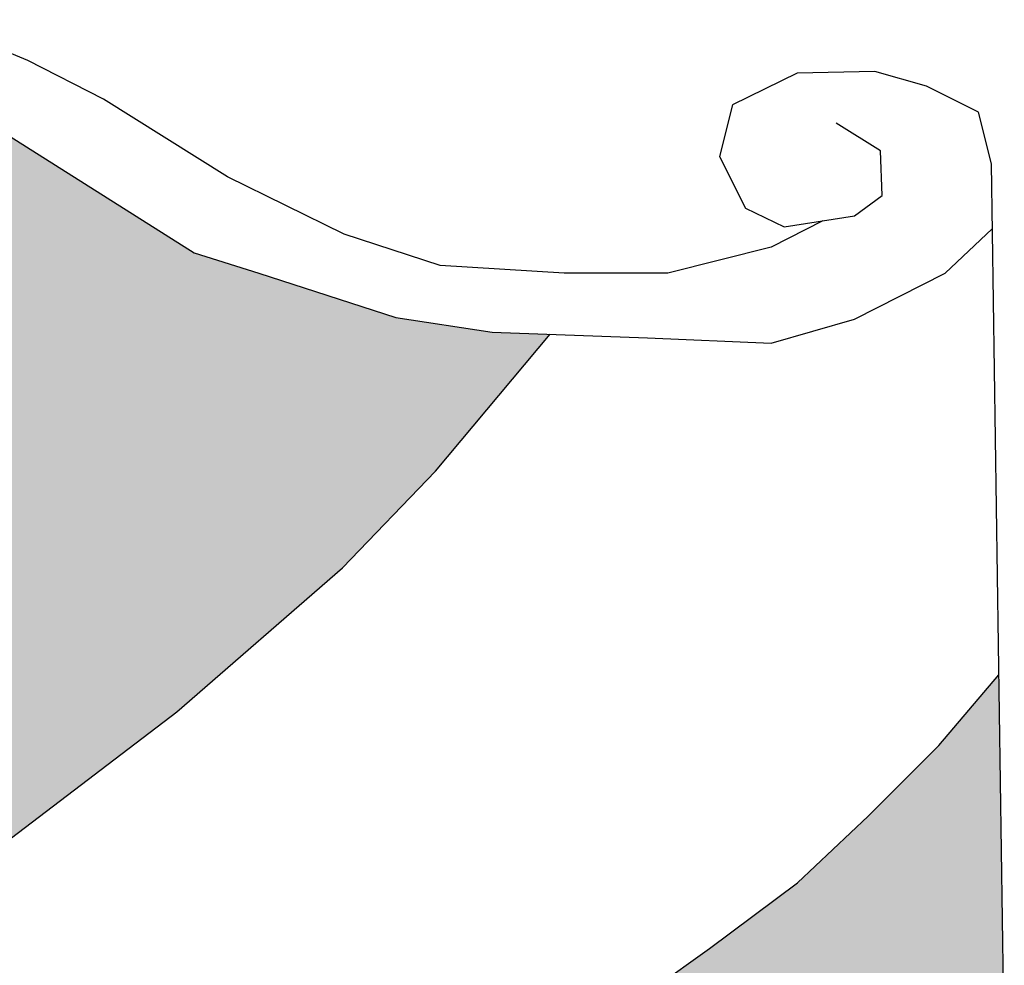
# Model space of a CAD drawing. Header units: millimetres. Extents: x 721 to 836, y 20 to 293.
# Tile 10 of 19: x 751.59 to 757.24, y 156.41 to 161.84. Entities that reach past the tile are written whole.
import ezdxf

# ---------------------------------------------------------------- set-up
doc = ezdxf.new("R2010")
doc.units = ezdxf.units.MM
doc.layers.add('P-------W30', color=8, linetype='Continuous')
doc.layers.add('P-------W31', color=7, linetype='Continuous', true_color=0x0077bc)

# ---------------------------------------------------------------- blocks, each defined once
blk = doc.blocks.new('STADSFAST_LOGO')
at = {"layer": 'P-------W31'}
for points in [[(753.4438815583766, 158.6938852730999), (753.9792018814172, 159.2477457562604), (754.6361484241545, 160.0326718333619), (754.3023567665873, 160.0445877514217), (753.7507244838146, 160.1294170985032), (752.9657090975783, 160.383904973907), (752.5944181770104, 160.5005451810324), (751.1835123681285, 161.3912527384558), (751.300203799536, 161.2746125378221), (751.1835123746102, 160.9352953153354), (750.8122214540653, 160.8610696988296), (750.5151886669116, 160.9034842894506), (750.4560891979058, 160.9080636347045), (749.6198274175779, 160.0806048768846), (748.9352605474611, 159.4613334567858), (749.0429435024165, 159.4613334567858), (749.1295817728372, 159.3678046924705), (749.2127542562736, 159.4128368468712), (749.3097898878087, 159.4128368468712), (749.3825656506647, 159.3781968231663), (749.4206867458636, 159.2950601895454), (749.4449453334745, 159.2708122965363), (749.5904981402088, 159.2708122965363), (749.6632745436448, 159.2084599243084), (749.7221884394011, 159.1357154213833), (749.7221884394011, 159.0768270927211), (749.7949648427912, 159.0872192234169), (749.8919998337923, 159.0144751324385), (749.9543795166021, 158.8585939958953), (749.9439827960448, 158.8343461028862), (749.9301209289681, 158.747745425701), (750.0075730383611, 158.7188771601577), (750.0318316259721, 158.6599892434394), (750.0318316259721, 158.5387485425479), (750.0214355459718, 158.4798602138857), (750.1635225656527, 158.4798602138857), (750.2744412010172, 158.4540139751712), (750.3584924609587, 158.4083540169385), (750.427926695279, 158.2695475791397), (750.4297534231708, 158.2184079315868), (750.3402206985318, 158.1983177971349), (750.2506879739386, 158.1526574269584), (750.0186326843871, 157.9298365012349), (749.8724566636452, 157.8019882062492), (749.7829232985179, 157.7508489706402), (749.7182387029, 157.5596683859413), (749.7829232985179, 157.4494924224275), (749.8825062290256, 157.3052067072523), (750.1602412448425, 157.1262191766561), (750.7814805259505, 156.9384914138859), (750.9378713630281, 156.868842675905), (750.9378713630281, 156.8193149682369), (750.8838062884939, 156.7112319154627), (751.5467814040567, 157.1449534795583), (752.495331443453, 157.8677883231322)], [(756.4283975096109, 155.1862315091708), (756.4908375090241, 155.3526647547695), (756.6504057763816, 155.4982936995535), (756.8689452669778, 155.4982936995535), (757.0978910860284, 155.5849776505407), (757.2088952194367, 155.7444760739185), (757.2408600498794, 155.9303669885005), (757.2094278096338, 158.0802815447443), (756.8661143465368, 157.6749229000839), (756.4608358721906, 157.269822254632), (756.0555574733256, 156.88642342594), (755.5489594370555, 156.5102584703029), (754.8397222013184, 156.0038826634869), (754.1304849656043, 155.4975068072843), (753.4936188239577, 155.0417685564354), (752.8852853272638, 154.57188410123), (752.9253077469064, 154.5707074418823), (753.0063191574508, 154.5376830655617), (753.0307679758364, 154.4888070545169), (753.0747759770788, 154.4448183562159), (753.1432327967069, 154.2737512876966), (753.2043545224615, 154.2737512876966), (753.2801457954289, 154.2493134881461), (753.3314888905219, 154.2468694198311), (753.3828313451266, 154.215099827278), (753.4170594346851, 154.188217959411), (753.458622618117, 154.1271228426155), (753.4757369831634, 154.102684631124), (753.4855162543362, 154.0513645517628), (753.5270794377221, 154.0855778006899), (753.5710874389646, 154.0782464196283), (753.7080010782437, 154.017151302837), (753.7691228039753, 153.9145111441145), (753.7691228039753, 153.8460842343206), (753.8106859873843, 153.8705224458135), (753.8546939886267, 153.8705224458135), (753.9475996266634, 153.828977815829), (754.0233908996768, 153.7605509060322), (754.0258357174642, 153.6408043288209), (754.1798637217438, 153.6750175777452), (754.2556549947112, 153.7092308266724), (754.1529700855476, 153.7336690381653), (754.091847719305, 153.7605509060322), (753.9744932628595, 153.8705224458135), (753.9549340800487, 153.9487243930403), (753.9549340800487, 154.0611395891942), (753.9989420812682, 154.1784429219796), (754.1358557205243, 154.2737512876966), (754.3241118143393, 154.317739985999), (754.5539310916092, 154.3250713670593), (754.673730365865, 154.2908581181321), (754.7764152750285, 154.2395380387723), (754.8962145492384, 154.188217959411), (755.0429081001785, 154.0586959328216), (755.1529274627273, 153.8900729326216), (755.2213842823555, 153.7434440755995), (755.312982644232, 153.3976918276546), (755.3300963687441, 153.2535070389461), (755.3300963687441, 153.0311198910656), (755.2249666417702, 152.3810656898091), (754.9371692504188, 151.7164735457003), (754.646511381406, 151.2033288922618), (755.0551923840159, 151.5586019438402), (755.4661170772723, 151.855015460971), (755.9278778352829, 152.1853048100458), (756.4651274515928, 152.5535755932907)]]:
    blk.add_hatch(color=256, dxfattribs=at).paths.add_polyline_path(points)
at = {"layer": 'P-------W30'}
for p, q in [((751.6396698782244, 161.6033260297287), (751.0774291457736, 161.8366066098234)), ((752.0746107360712, 161.3806491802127), (751.6396698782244, 161.6033260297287)), ((756.0527286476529, 161.5291004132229), (755.681437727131, 161.3488381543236)), ((756.4982779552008, 161.5397041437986), (756.0527286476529, 161.5291004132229)), ((756.7953107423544, 161.4548747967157), (756.4982779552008, 161.5397041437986)), ((757.0923435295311, 161.306423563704), (756.7953107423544, 161.4548747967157)), ((751.1835123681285, 161.3912527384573), (752.5944181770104, 160.500545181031)), ((752.7853679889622, 160.9352953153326), (752.0746107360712, 161.3806491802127)), ((755.681437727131, 161.3488381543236), (755.6071795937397, 161.0519356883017)), ((757.1666016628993, 161.0095209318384), (757.0923435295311, 161.306423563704)), ((756.5301027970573, 161.0837465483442), (756.2755033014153, 161.242801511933)), ((756.5407112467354, 160.8292586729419), (756.5301027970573, 161.0837465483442)), ((755.6071795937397, 161.0519356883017), (755.7556958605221, 160.7550330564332)), ((757.2408600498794, 155.9303669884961), (757.1666016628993, 161.0095209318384)), ((753.4536916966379, 160.6065818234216), (752.7853679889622, 160.9352953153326)), ((756.381586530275, 160.7126184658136), (756.5407112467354, 160.8292586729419)), ((755.7556958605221, 160.7550330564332), (755.9784705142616, 160.6489964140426)), ((756.2007295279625, 160.6840745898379), (755.9042123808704, 160.5323562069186)), ((755.9784705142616, 160.6489964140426), (756.381586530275, 160.7126184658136)), ((756.901393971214, 160.3839049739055), (757.1720332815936, 160.638006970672)), ((754.0053239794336, 160.4263195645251), (753.4536916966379, 160.6065818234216)), ((755.9042123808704, 160.5323562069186), (755.310146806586, 160.3839049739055)), ((752.5944181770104, 160.500545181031), (752.9657090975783, 160.3839049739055)), ((754.7160809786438, 160.3839049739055), (754.0053239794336, 160.4263195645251)), ((752.9657090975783, 160.3839049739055), (753.7507244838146, 160.1294170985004)), ((755.310146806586, 160.3839049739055), (754.7160809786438, 160.3839049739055)), ((756.381586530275, 160.1188133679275), (756.901393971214, 160.3839049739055)), ((753.7507244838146, 160.1294170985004), (754.3023567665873, 160.0445877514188)), ((755.9042123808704, 159.9809658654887), (756.381586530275, 160.1188133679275)), ((753.9792018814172, 159.247745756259), (754.6361484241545, 160.0326718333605)), ((754.3023567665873, 160.0445877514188), (755.1934551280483, 160.0127767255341)), ((755.1934551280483, 160.0127767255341), (755.9042123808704, 159.9809658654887)), ((753.4438815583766, 158.6938852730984), (753.9792018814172, 159.247745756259)), ((752.495331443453, 157.8677883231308), (753.4438815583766, 158.6938852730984)), ((756.8661143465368, 157.6749229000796), (757.2094278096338, 158.0802815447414)), ((751.5467814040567, 157.1449534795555), (752.495331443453, 157.8677883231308)), ((756.4608358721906, 157.2698222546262), (756.8661143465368, 157.6749229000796)), ((756.0555574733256, 156.8864234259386), (756.4608358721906, 157.2698222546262)), ((755.5489594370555, 156.5102584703), (756.0555574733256, 156.8864234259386)), ((754.8397222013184, 156.0038826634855), (755.5489594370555, 156.5102584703))]:
    blk.add_line(p, q, dxfattribs=at)

msp = doc.modelspace()

# ---------------------------------------------------------------- block references
msp.add_blockref('STADSFAST_LOGO', (0, 0))

doc.saveas('drawing.dxf')
